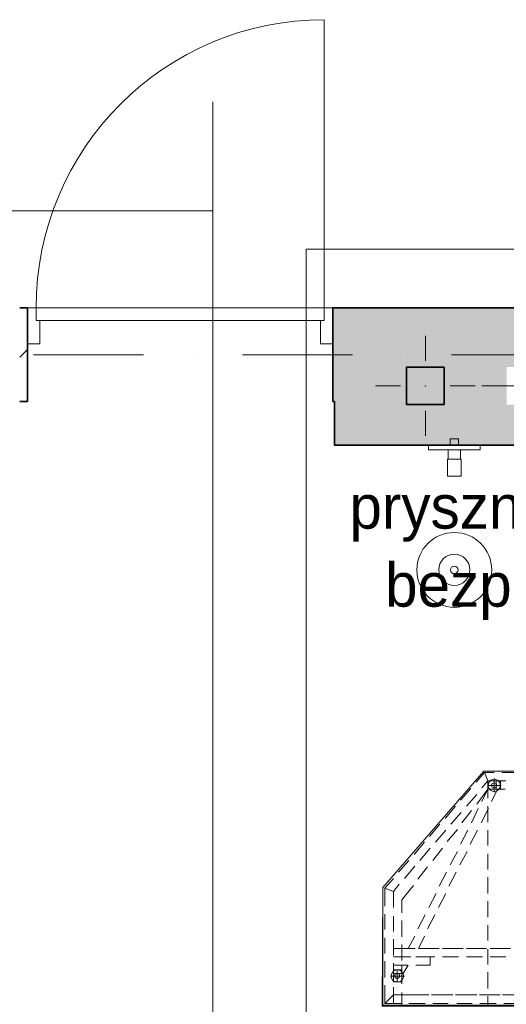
# Model space of a CAD drawing. Header units: millimetres. Extents: x 42175 to 97175, y 10092 to 468192.
# Tile 224 of 235: x 74430 to 75991, y 92196 to 95353. Entities that reach past the tile are written whole.
import ezdxf

# ---------------------------------------------------------------- set-up
doc = ezdxf.new("R2010")
doc.units = ezdxf.units.MM
doc.linetypes.add('Kropki i Kreski', pattern=[6.702778, 3.527778, -1.763889, 0, -1.411111])
for name, color, linetype in [('2D - Rysunki i Obrazki', 8, 'Continuous'), ('Drzwi Archicad', 8, 'Continuous'), ('Konstrukcja - Siatka mod', 8, 'Continuous'), ('Konstrukcja - Ściany działowe', 8, 'Continuous'), ('Konstrukcja - Ściany nośne wew..P', 8, 'Continuous'), ('PIONY INST', 8, 'Continuous'), ('Wnętrze - Umeblowanie', 8, 'Continuous')]:
    doc.layers.add(name, color=color, linetype=linetype)
doc.layers.add('Linia SSP', color=1, linetype='Continuous', lineweight=15)
doc.styles.add('STYL_AUTOMATYCZNY_8', font='ARIALN.TTF')

msp = doc.modelspace()

# ---------------------------------------------------------------- hatches: boundary and pattern name
at = {"layer": 'Konstrukcja - Ściany działowe', "linetype": 'Continuous', "lineweight": 13}
h = msp.add_hatch(dxfattribs=at)
h.set_pattern_fill('Bloczki_ceramiczne_0006', color=8, style=0, pattern_type=2)
h.set_pattern_definition([(45, (-175208.59, 378186.62), (-127.27922, 127.27922), [])])
h.paths.add_polyline_path([(74430, 94128.9), (74454.6, 94128.9), (74454.6, 94428.9), (74430, 94428.9)])
msp.add_hatch(color=256, dxfattribs=at).paths.add_polyline_path([(75434.6, 94128.9), (75440, 94128.9), (75440, 94428.9), (75434.6, 94428.9)])
at = {"layer": 'Konstrukcja - Ściany nośne wew..P', "linetype": 'Continuous', "lineweight": 13}
h = msp.add_hatch(color=8, dxfattribs=at)
h.paths.add_polyline_path([(76570, 94428.9), (75440, 94428.9), (75440, 93988.9), (76270, 93988.9), (76270, 94138.9), (76570, 94138.9)])
h.paths.add_polyline_path([(75671.2, 94118.9), (75671.2, 94238.9), (75791.2, 94238.9), (75791.2, 94118.9)], flags=0)
h.paths.add_polyline_path([(76242.4, 94118.9), (75992.4, 94118.9), (75992.4, 94238.9), (76242.4, 94238.9)], flags=0)
at = {"layer": 'PIONY INST', "linetype": 'Continuous', "lineweight": 13}
msp.add_hatch(color=8, dxfattribs=at).paths.add_polyline_path([(75791.2, 94238.9), (75671.2, 94238.9), (75671.2, 94118.9), (75791.2, 94118.9)])

# ---------------------------------------------------------------- linework, layer by layer
at = {"color": 8, "linetype": 'Continuous', "lineweight": 35, "ltscale": 100, "flags": 128}
for points in [[(74454.6, 94428.9), (74430, 94428.9)], [(74454.6, 94428.9), (74454.6, 94128.9)], [(74430, 94128.9), (74454.6, 94128.9)]]:
    msp.add_lwpolyline(points, dxfattribs=at)
at = {"layer": '2D - Rysunki i Obrazki', "color": 8, "linetype": 'Continuous', "lineweight": 13, "ltscale": 100, "flags": 128}
for points in [[(77092.3, 92190), (75592.3, 92190), (75595.3, 92570.5), (75918.8, 92943.7), (76773.1, 92943.7), (77094.5, 92570.5)], [(75595.3, 92193.1), (75595.3, 92570.5), (75918.8, 92943.7), (76773.1, 92943.7), (77094.5, 92570.5), (77094.5, 92193.1)], [(75595.3, 92193.1), (75595.3, 92570.5), (75918.8, 92943.7), (76773.1, 92943.7), (77094.5, 92570.5), (77094.5, 92193.1)], [(75595.3, 92193.1), (75595.3, 92570.5), (75918.8, 92943.7), (76773.1, 92943.7), (77094.5, 92570.5), (77094.5, 92193.1)], [(75595.3, 92193.1), (75595.3, 92570.5), (75918.8, 92943.7), (76773.1, 92943.7), (77094.5, 92570.5), (77094.5, 92193.1)], [(75595.3, 92193.1), (75595.3, 92570.5), (75918.8, 92943.7), (76773.1, 92943.7), (77094.5, 92570.5), (77094.5, 92193.1)], [(75595.3, 92193.1), (75595.3, 92570.5), (75918.8, 92943.7), (76773.1, 92943.7), (77094.5, 92570.5), (77094.5, 92193.1)], [(75931.2, 92912.6), (75931.2, 92885.7), (75972.7, 92885.7), (75972.7, 92912.6)], [(75952, 92889.8), (75958.2, 92891.9), (75960.3, 92898.1), (75958.2, 92904.3), (75952, 92906.4), (75945.8, 92904.3), (75943.7, 92898.1), (75945.8, 92891.9)], [(75972.7, 92885.7), (75972.7, 92912.6)], [(75655.5, 92307.2), (75628.5, 92307.2), (75628.5, 92267.8), (75655.5, 92267.8)], [(75632.7, 92286.4), (75634.7, 92282.3), (75641, 92278.1), (75647.2, 92282.3), (75649.2, 92286.4), (75647.2, 92292.6), (75641, 92294.7), (75634.7, 92292.6)], [(75628.5, 92267.8), (75655.5, 92267.8)]]:
    msp.add_lwpolyline(points, close=True, dxfattribs=at)
for points in [[(75893.9, 92908.5), (75920.9, 92939.6)], [(75920.9, 92939.6), (75931.2, 92912.6), (75931.2, 92885.7)], [(75952, 92939.6), (75920.9, 92939.6)], [(76028.7, 92939.6), (75976.9, 92939.6)], [(75912.6, 92889.8), (75931.2, 92912.6)], [(75931.2, 92898.1), (75952, 92898.1), (75952, 92918.8)], [(75952, 92918.8), (75941.6, 92914.7), (75935.4, 92908.5), (75931.2, 92898.1), (75935.4, 92887.7)], [(75972.7, 92912.6), (75931.2, 92912.6)], [(75989.3, 92912.6), (75931.2, 92912.6)], [(75972.7, 92912.6), (75931.2, 92912.6), (75931.2, 92885.7), (75972.7, 92885.7)], [(75952, 92877.4), (75941.6, 92881.5), (75935.4, 92887.7), (75931.2, 92898.1), (75935.4, 92908.5)], [(75952, 92877.4), (75941.6, 92881.5), (75935.4, 92887.7), (75931.2, 92898.1), (75935.4, 92908.5)], [(75952, 92918.8), (75962.3, 92914.7), (75968.6, 92908.5), (75972.7, 92898.1), (75968.6, 92887.7)], [(75952, 92918.8), (75962.3, 92914.7), (75968.6, 92908.5), (75972.7, 92898.1), (75968.6, 92887.7)], [(75952, 92918.8), (75954.1, 92918.8)], [(75952, 92877.4), (75962.3, 92881.5), (75968.6, 92887.7), (75972.7, 92898.1), (75968.6, 92908.5)], [(75958.2, 92885.7), (75958.2, 92912.6)], [(75844.2, 92850.4), (75877.3, 92887.7)], [(75862.8, 92831.8), (75896, 92869.1)], [(75896, 92838), (75931.2, 92885.7), (75987.2, 92885.7)], [(75931.2, 92885.7), (75912.6, 92846.3)], [(75931.2, 92898.1), (75933.3, 92898.1)], [(75931.2, 92885.7), (75972.7, 92885.7)], [(75931.2, 92885.7), (75931.2, 92856.6)], [(75943.7, 92846.3), (75962.3, 92885.7)], [(75952, 92898.1), (75954.1, 92898.1)], [(75972.7, 92898.1), (75952, 92898.1), (75952, 92877.4)], [(75952, 92898.1), (75954.1, 92898.1)], [(75952, 92877.4), (75954.1, 92877.4)], [(75952, 92877.4), (75954.1, 92877.4)], [(75972.7, 92898.1), (75974.8, 92898.1)], [(75794.4, 92792.4), (75827.6, 92831.8)], [(75813.1, 92773.7), (75846.2, 92811)], [(75848.3, 92777.8), (75879.4, 92817.2)], [(75900.1, 92823.5), (75879.4, 92777.8)], [(75910.5, 92777.8), (75933.3, 92823.5)], [(75931.2, 92831.8), (75931.2, 92779.9)], [(75744.6, 92734.3), (75777.8, 92773.7)], [(75763.3, 92715.6), (75796.5, 92755)], [(75800.6, 92717.7), (75833.8, 92757.1)], [(75867, 92755), (75844.2, 92709.4)], [(75875.3, 92709.4), (75898.1, 92755)], [(75931.2, 92755), (75931.2, 92705.3)], [(75694.9, 92676.2), (75728, 92715.6)], [(75713.5, 92657.6), (75746.7, 92697)], [(75755, 92657.6), (75786.1, 92697)], [(75833.8, 92686.6), (75811, 92643.1)], [(75842.1, 92643.1), (75864.9, 92686.6)], [(75645.1, 92620.3), (75678.3, 92657.6)], [(75931.2, 92678.3), (75931.2, 92628.5)], [(75663.8, 92599.5), (75696.9, 92638.9)], [(75707.3, 92597.4), (75738.4, 92636.8)], [(75798.5, 92620.3), (75775.7, 92574.6)], [(75806.8, 92574.6), (75829.6, 92620.3)], [(75601.6, 92568.4), (75628.5, 92599.5)], [(75931.2, 92603.7), (75931.2, 92551.8)], [(75628.5, 92558), (75601.6, 92568.4)], [(75601.6, 92568.4), (75601.6, 92510.4)], [(75628.5, 92558), (75647.2, 92580.9)], [(75628.5, 92506.2), (75628.5, 92558)], [(75655.5, 92489.6), (75655.5, 92531.1), (75692.8, 92576.7)], [(75765.4, 92551.8), (75742.6, 92506.2)], [(75773.7, 92506.2), (75796.5, 92551.8)], [(75931.2, 92526.9), (75931.2, 92475.1)], [(75601.6, 92485.5), (75601.6, 92435.7)], [(75628.5, 92429.5), (75628.5, 92479.3)], [(75655.5, 92412.9), (75655.5, 92464.7)], [(75730.1, 92483.4), (75707.3, 92437.8)], [(75738.4, 92437.8), (75761.2, 92483.4)], [(75931.2, 92450.2), (75931.2, 92400.5)], [(75601.6, 92408.8), (75601.6, 92359)], [(75628.5, 92352.8), (75628.5, 92404.6)], [(75696.9, 92415), (75676.2, 92375.6)], [(75709.4, 92375.6), (75728, 92415)], [(75684.5, 92375.6), (75628.5, 92375.6)], [(75655.5, 92336.2), (75655.5, 92388)], [(75655.5, 92375.6), (75699, 92375.6)], [(75761.2, 92375.6), (75711.5, 92375.6)], [(75723.9, 92375.6), (75775.7, 92375.6)], [(75837.9, 92375.6), (75786.1, 92375.6)], [(75800.6, 92375.6), (75852.5, 92375.6)], [(75914.7, 92375.6), (75862.8, 92375.6)], [(75877.3, 92375.6), (75927.1, 92375.6)], [(75931.2, 92373.5), (75931.2, 92323.7)], [(75989.3, 92375.6), (75939.5, 92375.6)], [(75954.1, 92375.6), (76003.8, 92375.6)], [(75601.6, 92334.1), (75601.6, 92282.3)], [(75628.5, 92348.6), (75674.1, 92348.6)], [(75684.5, 92348.6), (75628.5, 92348.6)], [(75655.5, 92348.6), (75684.5, 92348.6)], [(75701.1, 92348.6), (75746.7, 92348.6)], [(75761.2, 92348.6), (75711.5, 92348.6)], [(75711.5, 92348.6), (75761.2, 92348.6)], [(75746.7, 92321.7), (75746.7, 92348.6)], [(75837.9, 92348.6), (75786.1, 92348.6)], [(75786.1, 92348.6), (75837.9, 92348.6)], [(75914.7, 92348.6), (75862.8, 92348.6)], [(75862.8, 92348.6), (75914.7, 92348.6)], [(75989.3, 92348.6), (75939.5, 92348.6)], [(75939.5, 92348.6), (75989.3, 92348.6)], [(75620.2, 92286.4), (75624.4, 92296.8), (75630.6, 92305.1), (75641, 92307.2), (75651.3, 92305.1)], [(75620.2, 92286.4), (75624.4, 92296.8), (75630.6, 92305.1), (75641, 92307.2), (75651.3, 92305.1)], [(75628.5, 92276), (75628.5, 92327.9)], [(75674.1, 92321.7), (75628.5, 92321.7)], [(75655.5, 92267.8), (75655.5, 92307.2), (75628.5, 92307.2), (75628.5, 92267.8)], [(75661.7, 92286.4), (75657.5, 92296.8), (75651.3, 92305.1), (75641, 92307.2), (75630.6, 92305.1)], [(75641, 92307.2), (75643, 92307.2)], [(75641, 92307.2), (75641, 92286.4), (75661.7, 92286.4)], [(75655.5, 92294.7), (75655.5, 92321.7)], [(75655.5, 92261.5), (75655.5, 92311.3)], [(75659.6, 92294.7), (75676.2, 92321.7)], [(75746.7, 92321.7), (75701.1, 92321.7)], [(75620.2, 92286.4), (75622.3, 92286.4)], [(75641, 92267.8), (75641, 92286.4), (75620.2, 92286.4)], [(75620.2, 92286.4), (75622.3, 92286.4)], [(75620.2, 92286.4), (75624.4, 92276), (75630.6, 92269.8), (75641, 92267.8), (75651.3, 92269.8)], [(75628.5, 92294.7), (75655.5, 92294.7), (75655.5, 92267.8)], [(75628.5, 92294.7), (75628.5, 92267.8)], [(75661.7, 92286.4), (75657.5, 92276), (75651.3, 92269.8), (75641, 92267.8), (75630.6, 92269.8)], [(75661.7, 92286.4), (75657.5, 92276), (75651.3, 92269.8), (75641, 92267.8), (75630.6, 92269.8)], [(75641, 92286.4), (75643, 92286.4)], [(75641, 92286.4), (75643, 92286.4)], [(75653.4, 92294.7), (75659.6, 92294.7)], [(75661.7, 92286.4), (75663.8, 92286.4)], [(75931.2, 92298.9), (75931.2, 92247)], [(75601.6, 92257.4), (75601.6, 92199.3)], [(75628.5, 92267.8), (75655.5, 92267.8)], [(75655.5, 92267.8), (75628.5, 92267.8)], [(75628.5, 92199.3), (75628.5, 92251.2)], [(75641, 92267.8), (75643, 92267.8)], [(75628.5, 92226.3), (75601.6, 92199.3), (75653.4, 92199.3)], [(75665.8, 92226.3), (75628.5, 92226.3), (75601.6, 92199.3)], [(75655.5, 92193.1), (75655.5, 92234.6)], [(75655.5, 92226.3), (75694.9, 92226.3)], [(75742.6, 92226.3), (75692.8, 92226.3)], [(75694.9, 92226.3), (75726, 92226.3)], [(75750.8, 92226.3), (75802.7, 92226.3)], [(75819.3, 92226.3), (75767.4, 92226.3)], [(75827.6, 92226.3), (75877.3, 92226.3)], [(75896, 92226.3), (75844.2, 92226.3)], [(75904.3, 92226.3), (75954.1, 92226.3)], [(75970.6, 92226.3), (75920.9, 92226.3)], [(75931.2, 92222.1), (75931.2, 92193.1)], [(75978.9, 92226.3), (76030.8, 92226.3)], [(75601.6, 92199.3), (75628.5, 92199.3)], [(75601.6, 92199.3), (75628.5, 92199.3)], [(75678.3, 92199.3), (75730.1, 92199.3)], [(75755, 92199.3), (75804.8, 92199.3)], [(75831.7, 92199.3), (75881.5, 92199.3)], [(75906.4, 92199.3), (75958.2, 92199.3)], [(75983.1, 92199.3), (76034.9, 92199.3)]]:
    msp.add_lwpolyline(points, dxfattribs=at)
at = {"layer": 'Drzwi Archicad', "color": 8, "linetype": 'Continuous', "lineweight": 13, "ltscale": 100}
for p, q in [((75406.6, 94428.9), (75406.6, 95352.9)), ((74482.6, 94428.9), (74454.6, 94428.9)), ((74454.6, 94428.9), (74454.6, 94313.9)), ((74482.6, 94388.9), (74482.6, 94428.9)), ((74482.6, 94428.9), (75406.6, 94428.9)), ((74482.6, 94388.9), (74482.6, 94428.9)), ((75434.6, 94428.9), (75406.6, 94428.9)), ((75406.6, 94428.9), (75406.6, 94388.9)), ((75406.6, 94428.9), (75406.6, 94388.9)), ((75434.6, 94313.9), (75434.6, 94428.9)), ((74494.6, 94388.9), (74482.6, 94388.9)), ((75406.6, 94388.9), (74482.6, 94388.9)), ((74494.6, 94313.9), (74494.6, 94388.9)), ((75406.6, 94388.9), (75394.6, 94388.9)), ((75394.6, 94388.9), (75394.6, 94313.9)), ((74454.6, 94313.9), (74494.6, 94313.9)), ((75394.6, 94313.9), (75434.6, 94313.9))]:
    msp.add_line(p, q, dxfattribs=at)
at = {"layer": 'Drzwi Archicad', "color": 8, "linetype": 'Continuous', "lineweight": 35, "ltscale": 100}
for p, q in [((74454.6, 94428.9), (74454.6, 94313.9)), ((74454.6, 94428.9), (74454.6, 94313.9)), ((75434.6, 94428.9), (75434.6, 94313.9)), ((75434.6, 94428.9), (75434.6, 94313.9)), ((74454.6, 94313.9), (74454.6, 94128.9)), ((75434.6, 94313.9), (75434.6, 94128.9))]:
    msp.add_line(p, q, dxfattribs=at)
at = {"layer": 'Drzwi Archicad', "color": 8, "linetype": 'Continuous', "lineweight": 13, "ltscale": 100}
msp.add_arc((75406.6, 94428.9), 924, 90, 180, dxfattribs=at)
at = {"layer": 'Konstrukcja - Siatka mod', "color": 8, "linetype": 'Kropki i Kreski', "lineweight": 13, "ltscale": 100}
msp.add_line((53022.5, 94278.9), (82467, 94278.9), dxfattribs=at)
at = {"layer": 'Konstrukcja - Ściany działowe', "color": 8, "linetype": 'Continuous', "lineweight": 35, "ltscale": 100}
for p, q in [((75434.6, 94428.9), (75434.6, 94313.9)), ((75434.6, 94313.9), (75434.6, 94128.9))]:
    msp.add_line(p, q, dxfattribs=at)
at = {"layer": 'Konstrukcja - Ściany działowe', "color": 8, "linetype": 'Continuous', "lineweight": 35, "ltscale": 100, "flags": 128}
for points in [[(75440, 94428.9), (75434.6, 94428.9)], [(75434.6, 94128.9), (75440, 94128.9)]]:
    msp.add_lwpolyline(points, dxfattribs=at)
at = {"layer": 'Konstrukcja - Ściany nośne wew..P', "color": 8, "linetype": 'Continuous', "lineweight": 35, "ltscale": 100, "flags": 128}
for points in [[(76270, 94428.9), (75440, 94428.9)], [(75440, 94128.9), (75440, 93988.9)], [(75440, 93988.9), (76270, 93988.9)]]:
    msp.add_lwpolyline(points, dxfattribs=at)
at = {"layer": 'Linia SSP'}
for p, q in [((75049.3, 95089), (75049.3, 91334)), ((70750, 94740.4), (75049.3, 94740.4)), ((75349.1, 91334), (75349.1, 94617.4)), ((75349.1, 94617.4), (77448.8, 94617.4))]:
    msp.add_line(p, q, dxfattribs=at)
at = {"layer": 'PIONY INST', "color": 8, "linetype": 'Continuous', "lineweight": 0, "ltscale": 100}
for p, q in [((75731.2, 94258.9), (75731.2, 94338.9)), ((75651.2, 94178.9), (75571.2, 94178.9)), ((75811.2, 94178.9), (75891.2, 94178.9)), ((76037.4, 94178.9), (75912.4, 94178.9)), ((75731.2, 94098.9), (75731.2, 94018.9))]:
    msp.add_line(p, q, dxfattribs=at)
at = {"layer": 'PIONY INST', "color": 8, "linetype": 'Continuous', "lineweight": 35, "ltscale": 100, "flags": 128}
msp.add_lwpolyline([(75791.2, 94238.9), (75671.2, 94238.9), (75671.2, 94118.9), (75791.2, 94118.9)], close=True, dxfattribs=at)
at = {"layer": 'PIONY INST', "color": 8, "linetype": 'Continuous', "lineweight": 0, "ltscale": 100}
msp.add_point((75731.2, 94178.9), dxfattribs=at)
at = {"layer": 'Wnętrze - Umeblowanie', "color": 8, "linetype": 'Continuous', "lineweight": 13, "ltscale": 100}
for p, q in [((75844, 93973.9), (75804, 93973.9)), ((75844, 93943.9), (75804, 93943.9))]:
    msp.add_line(p, q, dxfattribs=at)
at = {"layer": 'Wnętrze - Umeblowanie', "color": 8, "linetype": 'Continuous', "lineweight": 13, "ltscale": 100, "flags": 128}
for points in [[(75837.5, 93988.9), (75810.5, 93988.9), (75810.5, 94008.9), (75837.5, 94008.9)], [(75837.5, 93988.9), (75810.5, 93988.9), (75810.5, 94008.9), (75837.5, 94008.9)], [(75907, 93988.9), (75907, 93973.9), (75844, 93973.9), (75844, 93943.9), (75846, 93943.9), (75846, 93888.9), (75802, 93888.9), (75802, 93943.9), (75804, 93943.9), (75804, 93973.9), (75741, 93973.9), (75741, 93988.9)]]:
    msp.add_lwpolyline(points, close=True, dxfattribs=at)
at = {"layer": 'Wnętrze - Umeblowanie', "color": 8, "linetype": 'Continuous', "lineweight": 13, "ltscale": 100}
for radius in [120, 50, 12]:
    msp.add_circle((75824, 93588.9), radius, dxfattribs=at)

# ---------------------------------------------------------------- texts
at = {"layer": '2D - Rysunki i Obrazki', "color": 8, "linetype": 'Continuous', "lineweight": 13, "insert": (75831.1, 93428.8), "char_height": 140, "width": 791.397, "attachment_point": 8, "line_spacing_factor": 1.072078, "style": 'STYL_AUTOMATYCZNY_8'}
msp.add_mtext('\\A1;{\\pqc;\\fF1|b0|i0|c0|p0;\\W1.000000;prysznic bezp.}', dxfattribs=at)

doc.saveas('drawing.dxf')
